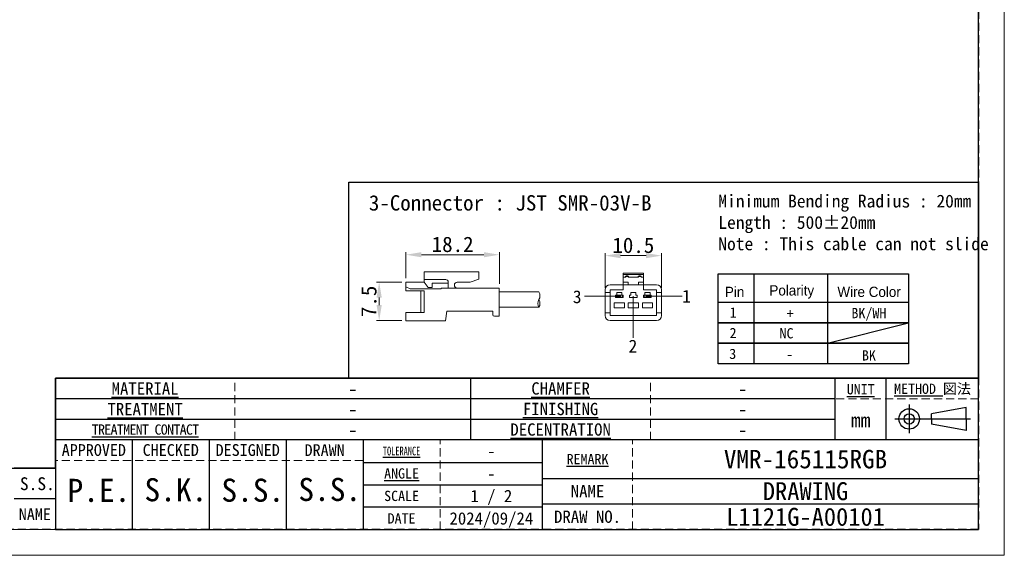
# Model space of a CAD drawing. Header units: millimetres. Extents: x -201 to 202, y 143 to 428.
# Tile 2 of 9: x 10 to 202, y 143 to 247. Entities that reach past the tile are written whole.
import ezdxf
from ezdxf.enums import TextEntityAlignment as Align

# ---------------------------------------------------------------- set-up
doc = ezdxf.new("R2010")
doc.units = ezdxf.units.MM
doc.header["$LTSCALE"] = 0.25
doc.linetypes.add('HIDDEN', pattern=[9.525, 6.35, -3.175])
doc.layers.add('CABLE 3P', color=7, linetype='Continuous', lineweight=20)
doc.layers.add('TXT1', color=5, linetype='Continuous', lineweight=20)
doc.layers.add('EMPTY LINE', color=252, linetype='Continuous', lineweight=0, plot=False)
doc.layers.add('FORM', color=7, linetype='Continuous')
doc.styles.add('(TNK)aSS', font='txt', dxfattribs={"width": 0.75, "oblique": 15, "height": 3.5})
doc.styles.get("Standard").update_dxf_attribs({"font": 'arial.ttf'})
doc.styles.add('takachi1', font='msgothic.ttc', dxfattribs={"height": 2.5})
doc.styles.add('VS Standard', font='msgothic.ttc', dxfattribs={"height": 3})
doc.styles.add('VS Standard(小)', font='msgothic.ttc', dxfattribs={"height": 2.4})
doc.dimstyles.new('TMIZO', dxfattribs={"dimscale": 0, "dimtxt": 3.5, "dimasz": 3, "dimexe": 0.5, "dimexo": 0.8, "dimgap": 0.5, "dimtad": 3, "dimtoh": 1, "dimdec": 1, "dimrnd": 0.005, "dimdsep": 46, "dimtxsty": '(TNK)aSS', "dimcen": 0, "dimclrd": 5, "dimclre": 5, "dimclrt": 5, "dimaunit": 1, "dimadec": 0, "dimazin": 2, "dimtfac": 1, "dimtdec": 1, "dimtmove": 0, "dimatfit": 3, "dimfxl": 1, "dimtzin": 0, "dimlwd": -1, "dimlwe": -1, "dimarcsym": 0})

# ---------------------------------------------------------------- blocks, each defined once
blk = doc.blocks.new('表題欄金物用_ver2.0.0')
at = {"layer": 'FORM', "color": 0}
for p, q in [((-11, 40.5), (-191, 40.5)), ((-191, 40.5), (-191, 28.5)), ((-110, 28.49), (-110, 40.5)), ((-39, 28.49), (-39, 40.49)), ((-29, 28.49), (-29, 40.49)), ((-11, 28.5), (-11, 40.5)), ((-39, 36.5), (-191, 36.5)), ((-24.54, 35.38), (-24.54, 29.78)), ((-13.42, 34.8), (-20.21, 33.59)), ((-13.42, 32.58), (-13.42, 34.8)), ((-20.21, 32.58), (-20.21, 33.59)), ((-39, 32.5), (-191, 32.5)), ((-27.34, 32.58), (-12.62, 32.58)), ((-20.21, 32.58), (-20.21, 31.57)), ((-13.42, 30.35), (-20.21, 31.57)), ((-13.42, 32.58), (-13.42, 30.35)), ((-11, 28.5), (-191, 28.5)), ((-191, 28.5), (-191, 11)), ((-176, 28.5), (-176, 11)), ((-161, 28.5), (-161, 11)), ((-146, 28.5), (-146, 11)), ((-131, 28.5), (-131, 11)), ((-96, 11), (-96, 28.5)), ((-11, 11), (-11, 28.5)), ((-131, 24.12), (-96, 24.12)), ((-191, 23), (-199, 23)), ((-131, 19.75), (-96, 19.75)), ((-96, 21), (-11, 21)), ((-191, 17), (-199, 17)), ((-96, 15.38), (-131, 15.38)), ((-11, 16), (-96, 16)), ((-191, 11), (-11, 11))]:
    blk.add_line(p, q, dxfattribs=at)
at = {"layer": 'FORM', "color": 0, "linetype": 'HIDDEN', "lineweight": 9}
for p, q in [((-156, 28.49), (-156, 40.49)), ((-75, 28.49), (-75, 40.49)), ((-11, 36.5), (-39, 36.5)), ((-116, 11), (-116, 28.5)), ((-78.5, 11), (-78.5, 28.5)), ((-131, 24.5), (-191, 24.5))]:
    blk.add_line(p, q, dxfattribs=at)
at = {"layer": 'FORM', "color": 0, "lineweight": 15}
blk.add_line((-191, 11), (-286, 11), dxfattribs=at)
at = {"layer": 'FORM', "color": 0}
for radius in [2, 1]:
    blk.add_circle((-24.54, 32.58), radius, dxfattribs=at)
at = {"layer": 'FORM', "color": 0, "attachment_point": 5}
for s, insert, char_height, width, style in [('{\\LMATERIAL}', (-173.5, 38.5), 2.4, 36.5, 'VS Standard(小)'), ('{\\LCHAMFER}   ', (-92.5, 38.5), 2.4, 35, 'VS Standard(小)'), ('{\\LUNIT}', (-34, 38.35), 2, 20, 'VS Standard'), ('{\\LMETHOD} 図法', (-20, 38.35), 2, 20, 'VS Standard'), ('{\\LTREATMENT}', (-173.5, 34.5), 2.4, 36.5, 'VS Standard(小)'), ('{\\LFINISHING}', (-92.5, 34.5), 2.4, 35, 'VS Standard(小)'), ('mm', (-34, 32.35), 2.8, 20, 'VS Standard'), ('{\\T0.9;\\LTREATMENT CONTACT}', (-173.5, 30.5), 2, 36.5, 'VS Standard(小)'), ('{\\LDECENTRATION} ', (-92.5, 30.5), 2.4, 35, 'VS Standard(小)'), ('{\\fＭＳ ゴシック|b0|i0|c128|p49;APPROVED}', (-183.5, 26.5), 2.3, 15, 'VS Standard'), ('{\\fＭＳ ゴシック|b0|i0|c128|p49;CHECKED}', (-168.5, 26.5), 2.3, 15, 'VS Standard'), ('{\\fＭＳ ゴシック|b0|i0|c128|p49;DESIGNED}', (-153.5, 26.5), 2.3, 15, 'VS Standard'), ('{\\fＭＳ ゴシック|b0|i0|c128|p49;DRAWN}', (-138.5, 26.5), 2.3, 15, 'VS Standard'), ('{\\W0.7;\\LTOLERANCE\\l }', (-123.5, 26.31), 1.7, 20, 'VS Standard(小)'), ('{\\LANGLE}', (-123.5, 21.94), 2, 14.9784, 'VS Standard(小)'), ('{\\fＭＳ ゴシック|b0|i0|c128|p49;NAME}', (-87.25, 18.5), 2.4, 15, 'VS Standard(小)'), ('SCALE', (-123.5, 17.56), 2, 15, 'VS Standard(小)'), ('NAME', (-195, 14), 2.3, 8, 'VS Standard'), ('{\\fＭＳ ゴシック|b0|i0|c128|p49;DRAW NO.}', (-87.25, 13.5), 2.4, 15, 'VS Standard(小)'), ('{\\fＭＳ ゴシック|b0|i0|c128|p49;DATE}', (-123.5, 13.19), 2, 15, 'VS Standard(小)')]:
    blk.add_mtext(s, dxfattribs=dict(at, insert=insert, char_height=char_height, width=width, style=style))
at = {"layer": 'FORM', "color": 0, "insert": (-87.25, 24.75), "char_height": 2, "width": 16, "attachment_point": 5, "line_spacing_factor": 0.8, "style": 'VS Standard'}
blk.add_mtext('\\pxsm0.9;{\\LREMARK}   ', dxfattribs=at)
at = {"layer": 'FORM', "color": 0}
for tag, height, style, p in [('材料', 2.8, 'VS Standard', (-133, 38.5)), ('一般面取', 2.8, 'VS Standard', (-57, 38.5)), ('処理', 2.8, 'VS Standard', (-133, 34.5)), ('仕上', 2.8, 'VS Standard', (-57, 34.5)), ('処理接点', 2.8, 'VS Standard', (-133, 30.5)), ('偏芯', 2.8, 'VS Standard', (-57, 30.5)), ('一般公差', 2.4, 'VS Standard(小)', (-106, 26.31)), ('適用（機種名）', 3.6, 'VS Standard', (-44.75, 24.75)), ('角度', 2.4, 'VS Standard(小)', (-106, 21.94)), ('NAME', 3.5, 'VS Standard', (-44.75, 18.5)), ('SCALE', 2.4, 'VS Standard(小)', (-106, 17.56)), ('DATE', 2.4, 'VS Standard(小)', (-106, 13.19)), ('DRAW_NO.', 3.5, 'VS Standard', (-44.75, 13.5))]:
    blk.add_attdef(tag, text='', height=height, dxfattribs=dict(at, style=style)).set_placement(p, align=Align.MIDDLE_CENTER)
at = {"layer": 'FORM', "color": 0, "style": 'VS Standard'}
for tag, p in [('CHECKED', (-167.5, 15.18)), ('DRAWN', (-137.5, 15.23)), ('APPROVED', (-182.5, 15.06)), ('DESIGNED', (-152.5, 15.09))]:
    blk.add_attdef(tag, text='', height=4.5, dxfattribs=at).set_placement(p, align=Align.BOTTOM_CENTER)
blk = doc.blocks.new('*D59')
at = {"layer": 'Defpoints', "color": 0}
for p in [(134.68, 201.16), (123.68, 193.99), (134.68, 193.99)]:
    blk.add_point(p, dxfattribs=at)
at = {"layer": 'TXT1', "color": 0}
for p, q in [((123.68, 194.79), (123.68, 201.66)), ((134.68, 194.79), (134.68, 201.66)), ((126.68, 201.16), (131.68, 201.16))]:
    blk.add_line(p, q, dxfattribs=at)
for points in [[(126.68, 201.66), (126.68, 200.66), (123.68, 201.16)], [(131.68, 200.66), (131.68, 201.66), (134.68, 201.16)]]:
    blk.add_solid(points, dxfattribs=at)
at = {"layer": 'TXT1', "color": 0, "insert": (129.18, 203.16), "char_height": 3, "attachment_point": 5, "style": 'VS Standard'}
blk.add_mtext('10.5', dxfattribs=at)
blk = doc.blocks.new('*D60')
at = {"layer": 'Defpoints', "color": 0}
for p in [(84.85, 196), (79.63, 188.51), (84.87, 188.51)]:
    blk.add_point(p, dxfattribs=at)
at = {"layer": 'TXT1', "color": 0}
for p, q in [((84.05, 196), (79.13, 196)), ((79.63, 193), (79.63, 191.51)), ((84.07, 188.51), (79.13, 188.51))]:
    blk.add_line(p, q, dxfattribs=at)
for points in [[(80.13, 193), (79.13, 193), (79.63, 196)], [(79.13, 191.51), (80.13, 191.51), (79.63, 188.51)]]:
    blk.add_solid(points, dxfattribs=at)
at = {"layer": 'TXT1', "color": 0, "insert": (77.63, 192.25), "char_height": 3, "attachment_point": 5, "rotation": 90, "style": 'VS Standard'}
blk.add_mtext('7.5', dxfattribs=at)
blk = doc.blocks.new('*D61')
at = {"layer": 'Defpoints', "color": 0}
for p in [(103.06, 201.34), (84.85, 195.98), (103.06, 194.86)]:
    blk.add_point(p, dxfattribs=at)
at = {"layer": 'TXT1', "color": 0}
for p, q in [((84.85, 196.78), (84.85, 201.84)), ((103.06, 195.66), (103.06, 201.84)), ((87.85, 201.34), (100.06, 201.34))]:
    blk.add_line(p, q, dxfattribs=at)
for points in [[(87.85, 201.84), (87.85, 200.84), (84.85, 201.34)], [(100.06, 200.84), (100.06, 201.84), (103.06, 201.34)]]:
    blk.add_solid(points, dxfattribs=at)
at = {"layer": 'TXT1', "color": 0, "insert": (93.95, 203.34), "char_height": 3, "attachment_point": 5, "style": 'VS Standard'}
blk.add_mtext('18.2', dxfattribs=at)

msp = doc.modelspace()

# ---------------------------------------------------------------- linework, layer by layer
at = {"layer": 'CABLE 3P'}
for p, q in [((88.3742, 197.9786), (99.0742, 197.9786)), ((88.3742, 195.9786), (88.3742, 197.9786)), ((88.3742, 197.9786), (99.0742, 197.9786)), ((88.3742, 195.9786), (88.3742, 197.9786)), ((99.0742, 196.5832), (99.0742, 197.9786)), ((131.1842, 197.7381), (127.1842, 197.7381)), ((127.1842, 197.7381), (127.1842, 197.5089)), ((131.1842, 197.7381), (131.1842, 197.5089)), ((84.851, 194.2916), (84.851, 195.9786)), ((84.851, 195.9786), (88.3742, 195.9786)), ((84.851, 194.2916), (84.851, 195.9786)), ((84.851, 195.9786), (88.3742, 195.9786)), ((88.3742, 196.5079), (92.6074, 196.5079)), ((88.3742, 196.5079), (92.6074, 196.5079)), ((89.2077, 194.9259), (88.3742, 195.9786)), ((89.2077, 194.9259), (88.3742, 195.9786)), ((89.9722, 194.9259), (89.9722, 195.7978)), ((89.9722, 195.7978), (93.0974, 195.7978)), ((89.9722, 194.9259), (89.9722, 195.7978)), ((89.9722, 195.7978), (93.0974, 195.7978)), ((93.0974, 194.8505), (93.0974, 196.0045)), ((93.0974, 194.8505), (93.0974, 196.0045)), ((94.8476, 195.9786), (97.3459, 195.9786)), ((94.8476, 195.9786), (97.3459, 195.9786)), ((99.0742, 196.5832), (97.3459, 195.9786)), ((99.0742, 196.5832), (97.3459, 195.9786)), ((131.1842, 197.5089), (127.1842, 197.5089)), ((127.1842, 197.5089), (127.1842, 196.9881)), ((127.6842, 196.9881), (127.1842, 196.9881)), ((127.1842, 196.9881), (127.1842, 195.9881)), ((128.1842, 195.9881), (127.1842, 195.9881)), ((127.1842, 195.9881), (127.1842, 195.4881)), ((127.5842, 196.9881), (127.5842, 196.9972)), ((127.7842, 197.1881), (127.6842, 197.0881)), ((127.6842, 197.0881), (127.6842, 196.9881)), ((128.1842, 197.0881), (127.6842, 197.0881)), ((127.7842, 197.1972), (127.7842, 197.1881)), ((127.7842, 197.1972), (128.0842, 197.1972)), ((127.7842, 197.1881), (128.0842, 197.1881)), ((128.0842, 197.1972), (128.0842, 197.1881)), ((128.0842, 197.1881), (128.1842, 197.0881)), ((128.1842, 197.0881), (128.1842, 196.9881)), ((130.1842, 196.9881), (128.1842, 196.9881)), ((128.1842, 195.9881), (128.1842, 195.4881)), ((128.2842, 196.9972), (128.2842, 196.9881)), ((130.0842, 196.9881), (130.0842, 196.9972)), ((130.2842, 197.1881), (130.1842, 197.0881)), ((130.1842, 197.0881), (130.1842, 196.9881)), ((130.6842, 197.0881), (130.1842, 197.0881)), ((131.1842, 195.9881), (130.1842, 195.9881)), ((130.1842, 195.9881), (130.1842, 195.4881)), ((130.2842, 197.1972), (130.2842, 197.1881)), ((130.2842, 197.1972), (130.5842, 197.1972)), ((130.2842, 197.1881), (130.5842, 197.1881)), ((130.5842, 197.1972), (130.5842, 197.1881)), ((130.5842, 197.1881), (130.6842, 197.0881)), ((130.6842, 197.0881), (130.6842, 196.9881)), ((131.1842, 196.9881), (130.6842, 196.9881)), ((130.7842, 196.9972), (130.7842, 196.9881)), ((131.1842, 197.5089), (131.1842, 196.9881)), ((131.1842, 196.9881), (131.1842, 195.9881)), ((131.1842, 195.9881), (131.1842, 195.4881)), ((85.6899, 194.7015), (84.851, 195.0927)), ((85.6899, 194.7015), (84.851, 195.0927)), ((84.851, 194.2916), (88.3742, 194.2916)), ((84.851, 194.2916), (88.3742, 194.2916)), ((85.6899, 194.7015), (91.711, 194.7015)), ((85.6899, 194.7015), (91.711, 194.7015)), ((87.7218, 190.0996), (87.7218, 194.2916)), ((87.7218, 190.0996), (87.7218, 194.2916)), ((88.3742, 190.0996), (88.3742, 194.2916)), ((88.3742, 190.0996), (88.3742, 194.2916)), ((89.2077, 194.9259), (89.9722, 194.9259)), ((89.2077, 194.9259), (89.9722, 194.9259)), ((94.8476, 194.8505), (91.711, 194.8505)), ((91.711, 194.7015), (91.711, 194.8505)), ((94.8476, 194.8505), (91.711, 194.8505)), ((91.711, 194.7015), (91.711, 194.8505)), ((94.8476, 194.8505), (103.051, 194.8505)), ((94.8476, 194.8505), (103.051, 194.8505)), ((103.051, 189.3505), (103.051, 194.8505)), ((103.051, 189.3505), (103.051, 194.8505)), ((110.7651, 194.1005), (103.051, 194.1005)), ((123.6842, 194.4881), (123.6842, 193.9881)), ((124.6842, 193.9881), (123.6842, 193.9881)), ((123.6842, 193.9881), (123.6842, 189.9881)), ((124.6842, 195.4881), (127.1842, 195.4881)), ((124.6842, 194.4881), (124.6842, 193.9881)), ((127.1842, 194.4881), (124.6842, 194.4881)), ((124.6842, 193.9881), (124.6842, 189.9881)), ((126.9342, 193.9881), (125.9342, 193.9881)), ((125.9342, 193.9881), (125.9342, 193.4881)), ((126.9342, 193.4881), (126.9342, 193.9881)), ((127.1842, 195.4881), (127.1842, 194.4881)), ((128.1842, 195.4881), (127.1842, 195.4881)), ((130.1842, 195.4881), (128.1842, 195.4881)), ((128.6842, 193.9881), (128.6842, 193.4881)), ((129.6842, 193.9881), (128.6842, 193.9881)), ((129.6842, 193.4881), (129.6842, 193.9881)), ((131.1842, 195.4881), (130.1842, 195.4881)), ((131.1842, 194.4881), (131.1842, 195.4881)), ((131.1842, 195.4881), (133.6842, 195.4881)), ((133.6842, 194.4881), (131.1842, 194.4881)), ((132.4342, 193.9881), (131.4342, 193.9881)), ((131.4342, 193.9881), (131.4342, 193.4881)), ((132.4342, 193.4881), (132.4342, 193.9881)), ((133.6842, 193.9881), (133.6842, 194.4881)), ((134.6842, 193.9881), (133.6842, 193.9881)), ((133.6842, 189.9881), (133.6842, 193.9881)), ((134.6842, 194.4881), (134.6842, 193.9881)), ((134.6842, 189.9881), (134.6842, 193.9881)), ((127.4342, 191.9881), (125.4342, 191.9881)), ((125.4342, 191.9881), (125.4342, 190.9881)), ((125.9342, 193.4881), (125.6842, 193.4881)), ((125.6842, 193.4881), (125.6842, 192.9881)), ((125.6842, 192.9881), (127.1842, 192.9881)), ((125.8092, 193.0381), (125.8092, 193.4381)), ((125.8092, 193.4381), (126.2842, 193.4381)), ((126.2842, 193.0381), (125.8092, 193.0381)), ((126.2842, 193.4381), (126.1842, 193.3381)), ((126.3842, 193.3381), (126.1842, 193.3381)), ((126.1842, 193.1381), (126.1842, 193.3381)), ((126.1842, 193.1381), (126.3842, 193.1381)), ((126.1842, 193.1381), (126.2842, 193.0381)), ((126.2842, 193.4381), (126.4342, 193.4381)), ((126.4342, 193.0381), (126.2842, 193.0381)), ((126.4342, 193.4144), (126.3842, 193.3381)), ((126.3842, 193.3381), (126.3842, 193.1381)), ((126.3842, 193.1381), (126.4342, 193.0618)), ((126.4342, 193.4381), (126.4342, 193.4144)), ((126.4342, 193.4381), (126.5842, 193.4381)), ((126.4842, 193.3381), (126.4342, 193.4144)), ((126.4342, 193.0618), (126.4842, 193.1381)), ((126.4342, 193.0618), (126.4342, 193.0381)), ((126.5842, 193.0381), (126.4342, 193.0381)), ((126.4842, 193.1381), (126.4842, 193.3381)), ((126.6842, 193.3381), (126.4842, 193.3381)), ((126.4842, 193.1381), (126.6842, 193.1381)), ((126.6842, 193.3381), (126.5842, 193.4381)), ((126.5842, 193.4381), (127.0592, 193.4381)), ((126.5842, 193.0381), (126.6842, 193.1381)), ((127.0592, 193.0381), (126.5842, 193.0381)), ((126.6842, 193.3381), (126.6842, 193.1381)), ((127.1842, 193.4881), (126.9342, 193.4881)), ((127.0592, 193.4381), (127.0592, 193.0381)), ((127.1842, 192.9881), (127.1842, 193.4881)), ((127.4342, 190.9881), (127.4342, 191.9881)), ((130.1842, 191.9881), (128.1842, 191.9881)), ((128.1842, 191.9881), (128.1842, 190.9881)), ((128.4342, 193.4881), (128.4342, 192.9881)), ((128.6842, 193.4881), (128.4342, 193.4881)), ((128.4342, 192.9881), (129.9342, 192.9881)), ((129.9342, 193.4881), (129.6842, 193.4881)), ((129.9342, 192.9881), (129.9342, 193.4881)), ((130.1842, 190.9881), (130.1842, 191.9881)), ((130.9342, 191.9881), (130.9342, 190.9881)), ((132.9342, 191.9881), (130.9342, 191.9881)), ((131.4342, 193.4881), (131.1842, 193.4881)), ((131.1842, 193.4881), (131.1842, 192.9881)), ((131.1842, 192.9881), (132.6842, 192.9881)), ((131.3092, 193.0381), (131.3092, 193.4381)), ((131.3092, 193.4381), (131.7842, 193.4381)), ((131.7842, 193.0381), (131.3092, 193.0381)), ((131.7842, 193.4381), (131.6842, 193.3381)), ((131.8842, 193.3381), (131.6842, 193.3381)), ((131.6842, 193.1381), (131.6842, 193.3381)), ((131.6842, 193.1381), (131.8842, 193.1381)), ((131.6842, 193.1381), (131.7842, 193.0381)), ((131.7842, 193.4381), (131.9342, 193.4381)), ((131.9342, 193.0381), (131.7842, 193.0381)), ((131.9342, 193.4144), (131.8842, 193.3381)), ((131.8842, 193.3381), (131.8842, 193.1381)), ((131.8842, 193.1381), (131.9342, 193.0618)), ((131.9342, 193.4381), (131.9342, 193.4144)), ((131.9342, 193.4381), (132.0842, 193.4381)), ((131.9842, 193.3381), (131.9342, 193.4144)), ((131.9342, 193.0618), (131.9842, 193.1381)), ((131.9342, 193.0618), (131.9342, 193.0381)), ((132.0842, 193.0381), (131.9342, 193.0381)), ((131.9842, 193.1381), (131.9842, 193.3381)), ((132.1842, 193.3381), (131.9842, 193.3381)), ((131.9842, 193.1381), (132.1842, 193.1381)), ((132.1842, 193.3381), (132.0842, 193.4381)), ((132.0842, 193.4381), (132.5592, 193.4381)), ((132.0842, 193.0381), (132.1842, 193.1381)), ((132.5592, 193.0381), (132.0842, 193.0381)), ((132.1842, 193.3381), (132.1842, 193.1381)), ((132.6842, 193.4881), (132.4342, 193.4881)), ((132.5592, 193.4381), (132.5592, 193.0381)), ((132.6842, 192.9881), (132.6842, 193.4881)), ((132.9342, 190.9881), (132.9342, 191.9881)), ((84.851, 188.4786), (84.851, 190.0996)), ((84.851, 190.0996), (88.3742, 190.0996)), ((84.851, 188.4786), (84.851, 190.0996)), ((84.851, 190.0996), (88.3742, 190.0996)), ((92.851, 190.3505), (92.551, 188.4786)), ((92.851, 190.3505), (101.7959, 190.3505)), ((92.851, 190.3505), (101.7959, 190.3505)), ((101.7959, 189.6505), (101.7959, 190.3505)), ((101.7959, 189.6505), (101.7959, 190.3505)), ((110.7651, 191.1005), (103.051, 191.1005)), ((125.4342, 190.9881), (127.4342, 190.9881)), ((128.1842, 190.9881), (130.1842, 190.9881)), ((130.9342, 190.9881), (132.9342, 190.9881)), ((84.851, 188.4786), (92.551, 188.4786)), ((84.851, 188.4786), (92.551, 188.4786)), ((102.0959, 189.3505), (103.051, 189.3505)), ((102.0959, 189.3505), (103.051, 189.3505)), ((123.6842, 189.9881), (124.6842, 189.9881)), ((123.6842, 189.9881), (123.6842, 189.4881)), ((124.6842, 189.9881), (124.6842, 189.4881)), ((124.6842, 189.4881), (133.6842, 189.4881)), ((124.6842, 188.4881), (133.6842, 188.4881)), ((133.6842, 189.9881), (134.6842, 189.9881)), ((133.6842, 189.4881), (133.6842, 189.9881)), ((134.6842, 189.9881), (134.6842, 189.4881))]:
    msp.add_line(p, q, dxfattribs=at)
for centre, radius, start, end in [((92.5939, 196.0045), 0.5035, 0, 91.535232), ((92.5939, 196.0045), 0.5035, 0, 91.535232), ((94.8476, 195.4146), 0.5641, 90, 270), ((94.8476, 195.4146), 0.5641, 90, 270), ((127.7842, 196.9972), 0.2, 90, 180), ((127.5886, 197.0928), 0.0958, 267.402573, 357.142919), ((128.0842, 196.9972), 0.2, 0, 90), ((128.2799, 197.0928), 0.0958, 182.857163, 272.597478), ((130.2842, 196.9972), 0.2, 90, 180), ((130.0886, 197.0928), 0.0958, 267.402651, 357.142841), ((130.5842, 196.9972), 0.2, 0, 90), ((130.7799, 197.0928), 0.0958, 182.857274, 272.597233), ((109.5651, 193.3505), 1.4151, 327.994617, 32.005383), ((124.6842, 194.4881), 1, 90, 180), ((133.6842, 194.4881), 1, 0, 90), ((111.9651, 191.8505), 1.4151, 147.994617, 212.005383), ((109.5651, 191.8505), 1.4151, 327.994617, 32.005383), ((102.0959, 189.6505), 0.3, 180, 270), ((102.0959, 189.6505), 0.3, 180, 270), ((124.6842, 189.4881), 1, 180, 270), ((133.6842, 189.4881), 1, 270, 0)]:
    msp.add_arc(centre, radius, start, end, dxfattribs=at)
at = {"layer": 'EMPTY LINE'}
for p, q in [((201.5, 142.75), (201.5, 427.75)), ((-201.5, 142.75), (201.5, 142.75))]:
    msp.add_line(p, q, dxfattribs=at)
at = {"layer": 'FORM'}
for p, q in [((145.7445, 197.6145), (182.8359, 197.6145)), ((145.7445, 192.0883), (145.7445, 197.6145)), ((152.6812, 197.6145), (152.6812, 180.0883)), ((167.0331, 197.6145), (167.0331, 180.0883)), ((182.8359, 197.6145), (182.8359, 180.0883)), ((167.0331, 184.0883), (182.8359, 188.0883))]:
    msp.add_line(p, q, dxfattribs=at)
at = {"layer": 'FORM', "linetype": 'HIDDEN'}
msp.add_lwpolyline([(-196.5, 422.75), (196.5, 422.75), (196.5, 147.75), (-196.5, 147.75)], close=True, dxfattribs=at)
at = {"layer": 'FORM'}
for points in [[(-196.5, 422.75), (-196.5, 147.75), (-78.5, 147.75), (-78.5, 159.75), (16.5, 159.75), (16.5, 177.25), (196.5, 177.25), (196.5, 422.75), (-196.5, 422.75)], [(73.6918, 215.458), (196.5, 215.458), (196.5, 177.25), (73.6918, 177.25)]]:
    msp.add_lwpolyline(points, close=True, dxfattribs=at)
for points in [[(182.8359, 188.0883), (145.7445, 188.0883), (145.7445, 192.0883), (182.8359, 192.0883)], [(182.8359, 184.0883), (145.7445, 184.0883), (145.7445, 188.0883), (182.8359, 188.0883)], [(182.8359, 180.0883), (145.7445, 180.0883), (145.7445, 184.0883), (182.8359, 184.0883)]]:
    msp.add_lwpolyline(points, dxfattribs=at)
at = {"layer": 'TXT1'}
for p, q in [((126.3144, 193.2381), (119.6761, 193.2381)), ((129.1569, 193.2711), (129.1569, 185.1552)), ((138.6881, 193.2381), (132.0498, 193.2381))]:
    msp.add_line(p, q, dxfattribs=at)

# ---------------------------------------------------------------- block references
at = {"layer": 'FORM'}
ref = msp.add_blockref('表題欄金物用_ver2.0.0', (207.5, 136.75), dxfattribs=at)
ref.add_attrib('材料', '-', dxfattribs={"layer": 'EMPTY LINE', "color": 0, "height": 2.8, "style": 'VS Standard'}).set_placement((74.5, 175.25), align=Align.MIDDLE_CENTER)
ref.add_attrib('処理', '-', dxfattribs={"color": 0, "height": 2.8, "style": 'VS Standard'}).set_placement((74.5, 171.25), align=Align.MIDDLE_CENTER)
ref.add_attrib('処理接点', '-', dxfattribs={"color": 0, "height": 2.8, "style": 'VS Standard'}).set_placement((74.5, 167.25), align=Align.MIDDLE_CENTER)
ref.add_attrib('一般面取', '-', dxfattribs={"color": 0, "height": 2.8, "style": 'VS Standard'}).set_placement((150.5, 175.2468), align=Align.MIDDLE_CENTER)
ref.add_attrib('仕上', '-', dxfattribs={"color": 0, "height": 2.8, "style": 'VS Standard'}).set_placement((150.5, 171.2468), align=Align.MIDDLE_CENTER)
ref.add_attrib('偏芯', '-', dxfattribs={"color": 0, "height": 2.8, "style": 'VS Standard'}).set_placement((150.5, 167.2468), align=Align.MIDDLE_CENTER)
ref.add_attrib('一般公差', '-', dxfattribs={"color": 0, "height": 2.4, "style": 'VS Standard(小)'}).set_placement((101.5, 163.0625), align=Align.MIDDLE_CENTER)
ref.add_attrib('角度', '-', dxfattribs={"color": 0, "height": 2.4, "style": 'VS Standard(小)'}).set_placement((101.5, 158.6875), align=Align.MIDDLE_CENTER)
ref.add_attrib('SCALE', '1 / 2', dxfattribs={"color": 0, "height": 2.4, "style": 'VS Standard(小)'}).set_placement((101.5, 154.3125), align=Align.MIDDLE_CENTER)
ref.add_attrib('DATE', '2024/09/24', dxfattribs={"color": 0, "height": 2.4, "style": 'VS Standard(小)'}).set_placement((101.5, 149.9375), align=Align.MIDDLE_CENTER)
ref.add_attrib('適用（機種名）', 'VMR-165115RGB', dxfattribs={"color": 0, "height": 3.6, "style": 'VS Standard'}).set_placement((162.75, 161.5), align=Align.MIDDLE_CENTER)
ref.add_attrib('NAME', 'DRAWING', dxfattribs={"color": 0, "height": 3.5, "style": 'VS Standard'}).set_placement((162.75, 155.25), align=Align.MIDDLE_CENTER)
ref.add_attrib('DRAW_NO.', 'L1121G-A00101', dxfattribs={"color": 0, "height": 3.5, "style": 'VS Standard'}).set_placement((162.75, 150.25), align=Align.MIDDLE_CENTER)
ref.add_attrib('DESIGNED', 'S.S.', dxfattribs={"color": 0, "height": 4.5, "style": 'VS Standard'}).set_placement((55, 151.8412), align=Align.BOTTOM_CENTER)
ref.add_attrib('DRAWN', 'S.S.', dxfattribs={"color": 0, "height": 4.5, "style": 'VS Standard'}).set_placement((69.9999, 151.985), align=Align.BOTTOM_CENTER)
ref.add_attrib('CHECKED', 'S.K.', dxfattribs={"color": 0, "height": 4.5, "style": 'VS Standard'}).set_placement((40, 151.9272), align=Align.BOTTOM_CENTER)
ref.add_attrib('APPROVED', 'P.E.', dxfattribs={"color": 0, "height": 4.5, "style": 'VS Standard'}).set_placement((25, 151.8117), align=Align.BOTTOM_CENTER)

# ---------------------------------------------------------------- texts
at = {"layer": 'FORM', "style": 'VS Standard'}
msp.add_text('S.S.', height=2.5, dxfattribs=at).set_placement((9.5925, 155.4567))
at = {"layer": 'TXT1', "style": 'takachi1'}
for s, height, p in [('3', 2.5, (117.3825, 191.8971)), ('1', 2.5, (138.6881, 191.9999)), ('NC', 2, (157.6796, 185.029)), ('2', 2.5, (128.2512, 182.2775))]:
    msp.add_text(s, height=height, dxfattribs=at).set_placement(p)
at = {"layer": 'TXT1', "attachment_point": 1, "style": 'VS Standard'}
for s, insert, char_height, width in [('Minimum Bending Radius : 20mm\\PLength : 500%%p20mm\\PNote : This cable can not slide', (145.7445, 213.0457), 2.5, 61.656869), ('3-Connector : JST SMR-03V-B', (77.6215, 212.9456), 3, 54.33394)]:
    msp.add_mtext(s, dxfattribs=dict(at, insert=insert, char_height=char_height, width=width))
at = {"layer": 'TXT1', "char_height": 2, "attachment_point": 5}
for s, insert, width in [('\\fMS PGothic|b0|i0|c128|p50;Pin', (148.9244, 194.0883), 8), ('\\fMS PGothic|b0|i0|c128|p50;Polarity', (160.0663, 194.0883), 28), ('\\fMS PGothic|b0|i0|c128|p50;Wire Color', (175.1448, 194.0883), 32), ('\\fＭＳ ゴシック|b0|i0;1', (148.6275, 190.0883), 8), ('\\fMS Gothic|b0|i0|c128|p49;+', (159.7466, 189.8914), 28), ('\\fMS Gothic|b0|i0|c128|p49;BK/WH', (175.1019, 189.7205), 32), ('\\fＭＳ ゴシック|b0|i0;2', (148.6275, 186.0883), 8), ('\\fＭＳ ゴシック|b0|i0;3\\P', (148.5559, 182.0035), 8), ('\\fMS Gothic|b0|i0|c128|p49;BK', (175.1019, 181.7205), 32), ('\\fMS Gothic|b0|i0|c128|p49;-', (159.6584, 181.9428), 28)]:
    msp.add_mtext(s, dxfattribs=dict(at, insert=insert, width=width))

# ---------------------------------------------------------------- dimensions: what is measured, and where the dimension line sits
at = {"layer": 'TXT1'}
dim = msp.add_linear_dim(base=(103.0551, 201.3366), p1=(84.8527, 195.9814), p2=(103.0551, 194.8557), dimstyle='TMIZO', override={"dimscale": 1, "dimtoh": 0, "dimtxsty": 'VS Standard', "dimclrd": 0, "dimclre": 0, "dimclrt": 0}, dxfattribs=at)
dim.commit()
dim.dimension.update_dxf_attribs({"geometry": '*D61', "text_midpoint": (93.9539, 203.3366)})
dim = msp.add_linear_dim(base=(134.684, 201.1618), p1=(123.6779, 193.9903), p2=(134.684, 193.9913), text='10.5', dimstyle='TMIZO', override={"dimscale": 1, "dimtoh": 0, "dimtxsty": 'VS Standard', "dimclrd": 0, "dimclre": 0, "dimclrt": 0}, dxfattribs=at)
dim.commit()
dim.dimension.update_dxf_attribs({"geometry": '*D59', "text_midpoint": (129.1809, 203.1618)})
dim = msp.add_linear_dim(base=(79.6295, 188.5082), p1=(84.8484, 196.0009), p2=(84.8721, 188.5082), angle=90, dimstyle='TMIZO', override={"dimscale": 1, "dimtoh": 0, "dimtxsty": 'VS Standard', "dimclrd": 0, "dimclre": 0, "dimclrt": 0}, dxfattribs=at)
dim.commit()
dim.dimension.update_dxf_attribs({"geometry": '*D60', "text_midpoint": (77.6295, 192.2546)})

doc.saveas('drawing.dxf')
